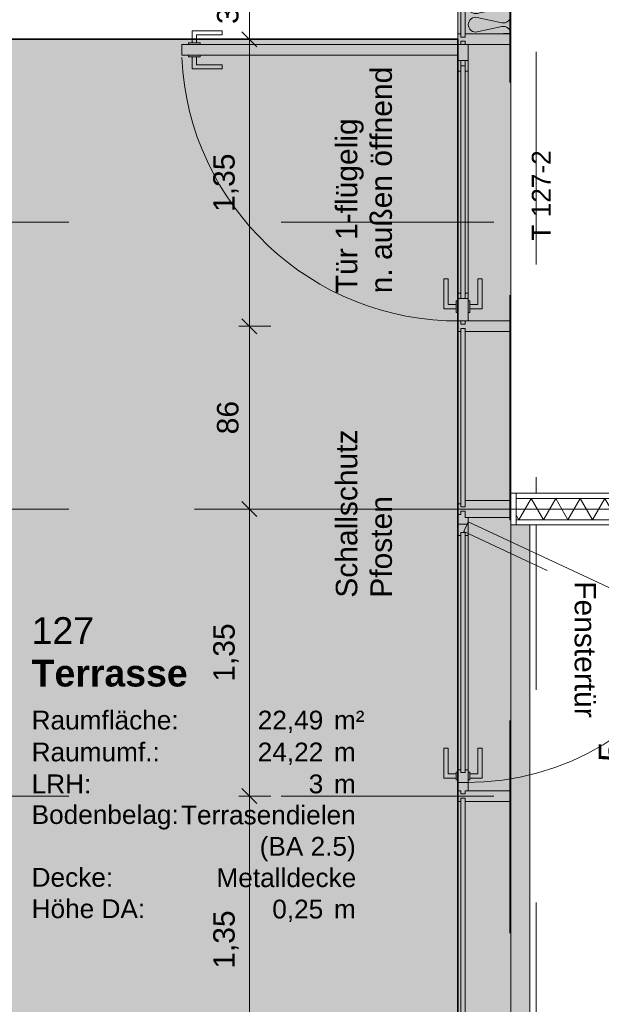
# Model space of a CAD drawing. Header units: metres. Extents: x -167 to 152, y -127 to 99.
# Tile 34 of 225: x -38.88 to -36.14, y -10.43 to -5.8. Entities that reach past the tile are written whole.
import ezdxf

# ---------------------------------------------------------------- set-up
doc = ezdxf.new("R2010")
doc.units = ezdxf.units.M
doc.header["$PDMODE"] = 1
doc.header["$PDSIZE"] = -2
for name, pattern in [('Achsen 01', [5.291531, 3.175, -1.058062, 0.352704, -0.705764]), ('gestrichelt', [2.116531, 1.058062, -1.058469]), ('ISO-07 Punktiert', [0.889, 0.127, -0.762]), ('Raster 01', [2, 1, -1]), ('VW-01 Strichlinie kurz', [2, 1, -1])]:
    doc.linetypes.add(name, pattern=pattern)
doc.layers.get('0').update_dxf_attribs({"lineweight": 25})
for name, color, linetype, lineweight in [('013_Beton und Stahlbetonarbeiten-000 Unterzüge', 7, 'ISO-07 Punktiert', 13), ('030_Sonnenschutzarbeiten-BLENDSCHUTZ', 7, 'Continuous', 5), ('031_Metallbauarbeiten-340 Innentüren _ Elemente', 7, 'Continuous', 9), ('039_Trockenbauarbeiten-340 Gipskarton', 7, 'Continuous', 9), ('_1.35m (3D)', 7, 'Continuous', 9), ('_GRU (2D)', 7, 'Continuous', 9), ('_OG 1 (2D)', 7, 'Continuous', 9), ('_OG 1 - DS (2D)', 7, 'Continuous', 9), ('AV1-Stempel-Raumstempel', 7, 'Continuous', 9), ('Bemaßung-Bemaßung', 7, 'Continuous', 9)]:
    doc.layers.add(name, color=color, linetype=linetype, lineweight=lineweight)
for name, color, linetype, lineweight, true_color in [('014_Fassadenarbeiten-330 mineralische Dämmung', 7, 'Continuous', 9, 0x666666), ('031_Metallbauarbeiten-350 Metalldecke DS', 7, 'Continuous', 35, 0x666666), ('032_Metallarbeiten-Fenster', 7, 'Continuous', 13, 0x444444), ('032_Metallarbeiten-PR_Fassade', 7, 'Continuous', 13, 0x444444), ('039_Trockenbauarbeiten-340 Dämmung', 7, 'Continuous', 9, 0xc0c0c0), ('AV1-Achsen', 1, 'Achsen 01', 18, 0xff0000), ('AV1-Raster', 7, 'Raster 01', 9, 0xa6a6a6)]:
    doc.layers.add(name, color=color, linetype=linetype, lineweight=lineweight, true_color=true_color)
doc.layers.get('0').freeze()
doc.styles.add('Arial', font='arial.ttf')
doc.styles.add('Arial (bold)', font='arialbd.ttf')
doc.dimstyles.new('COE 50', dxfattribs={"dimtxt": 126.090495, "dimasz": 0.001414, "dimexe": 0.001, "dimexo": 0.01, "dimgap": 0.001, "dimtad": 1, "dimdec": 3, "dimtxsty": 'Arial', "dimblk": 'VW_SLASH-4', "dimblk1": 'VW_SLASH-4', "dimblk2": 'VW_SLASH-4', "dimcen": 0, "dimadec": 3, "dimazin": 0, "dimtfac": 0.8, "dimtdec": 3, "dimtix": 1, "dimtmove": 0, "dimatfit": 0, "dimldrblk": 'VW_SLASH-3', "dimfxl": 0.002, "dimfxlon": 1, "dimfrac": 2, "dimtolj": 1, "dimarcsym": 0})

# ---------------------------------------------------------------- blocks, each defined once
blk = doc.blocks.new('Group-2')
at = {"layer": 'AV1-Raster'}
for p, q in [((-37.8, -22.95), (-37.8, 1.35)), ((-36.45, -22.95), (-36.45, 1.35)), ((1.35, -6.75), (-40.5, -6.75)), ((1.35, -8.1), (-40.5, -8.1)), ((1.35, -9.45), (-40.5, -9.45))]:
    blk.add_line(p, q, dxfattribs=at)
blk = doc.blocks.new('1.35m (3D)')
at = {"layer": 'AV1-Raster', "color": 7}
blk.add_blockref('Group-2', (0, 0), dxfattribs=at)
blk = doc.blocks.new('VW_SLASH-4')
at = {"color": 0, "linetype": 'ByBlock', "lineweight": -2, "transparency": 16777216}
blk.add_line((0, 0), (-1, 0), dxfattribs=at)
at = {"color": 0, "linetype": 'Continuous', "lineweight": 15, "transparency": 16777216, "flags": 128}
blk.add_lwpolyline([(0.5, 0.5), (-0.5, -0.5)], dxfattribs=at)
blk = doc.blocks.new('*D20')
at = {"layer": '030_Sonnenschutzarbeiten-BLENDSCHUTZ', "color": 0, "lineweight": -2}
for p, q in [((-35.9917, -8.025), (-35.8417, -8.025)), ((-35.8917, -10.7293), (-35.8917, -8.0957)), ((-35.9917, -10.8), (-35.8417, -10.8))]:
    blk.add_line(p, q, dxfattribs=at)
at = {"layer": 'Defpoints', "color": 0}
for p in [(-36.455, -8.025), (-35.8917, -8.025), (-36.455, -10.8)]:
    blk.add_point(p, dxfattribs=at)
at = {"layer": '030_Sonnenschutzarbeiten-BLENDSCHUTZ', "color": 0, "lineweight": -2, "xscale": 0.070693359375, "yscale": 0.070693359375, "zscale": 0.070693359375}
for p, rotation in [((-35.8917, -8.025), 90), ((-35.8917, -10.8), 270)]:
    blk.add_blockref('VW_SLASH-4', p, dxfattribs=dict(at, rotation=rotation))
at = {"layer": '030_Sonnenschutzarbeiten-BLENDSCHUTZ', "color": 0, "lineweight": 13, "insert": (-36.0384, -9.4125), "char_height": 0.12609, "attachment_point": 5, "rotation": 90, "style": 'Arial'}
blk.add_mtext('\\A1;2,77\\S5^ ;', dxfattribs=at)
blk = doc.blocks.new('VW_SLASH-3')
at = {"color": 0, "linetype": 'ByBlock', "lineweight": -2, "transparency": 16777216}
blk.add_line((0, 0), (-1, 0), dxfattribs=at)
at = {"color": 0, "linetype": 'Continuous', "lineweight": 15, "transparency": 16777216, "flags": 128}
blk.add_lwpolyline([(0.5, 0.5), (-0.5, -0.5)], dxfattribs=at)
blk = doc.blocks.new('Group-199')
at = {"color": 255, "linetype": 'Continuous', "lineweight": 5}
blk.add_wipeout([(-8, 32.375), (-8, 36.57), (-8.1, 36.57), (-8.1, 32.375)], dxfattribs=at).dxf.layer = '039_Trockenbauarbeiten-340 Dämmung'
blk = doc.blocks.new('Group-200')
at = {"layer": '039_Trockenbauarbeiten-340 Dämmung', "transparency": 33554687, "flags": 128}
blk.add_lwpolyline([(-8.1, 32.375), (-8, 32.4327), (-8.1, 32.4905), (-8, 32.5482), (-8.1, 32.6059), (-8, 32.6637), (-8.1, 32.7214), (-8, 32.7791), (-8.1, 32.8369), (-8, 32.8946), (-8.1, 32.9524), (-8, 33.0101), (-8.1, 33.0678), (-8, 33.1256), (-8.1, 33.1833), (-8, 33.241), (-8.1, 33.2988), (-8, 33.3565), (-8.1, 33.4142), (-8, 33.472), (-8.1, 33.5297), (-8, 33.5874), (-8.1, 33.6452), (-8, 33.7029), (-8.1, 33.7606), (-8, 33.8184), (-8.1, 33.8761), (-8, 33.9338), (-8.1, 33.9916), (-8, 34.0493), (-8.1, 34.1071), (-8, 34.1648), (-8.1, 34.2225), (-8, 34.2803), (-8.1, 34.338), (-8, 34.3957), (-8.1, 34.4535), (-8, 34.5112), (-8.1, 34.5689), (-8, 34.6267), (-8.1, 34.6844), (-8, 34.7421), (-8.1, 34.7999), (-8, 34.8576), (-8.1, 34.9153), (-8, 34.9731), (-8.1, 35.0308), (-8, 35.0885), (-8.1, 35.1463), (-8, 35.204), (-8.1, 35.2618), (-8, 35.3195), (-8.1, 35.3772), (-8, 35.435), (-8.1, 35.4927), (-8, 35.5504), (-8.1, 35.6082), (-8, 35.6659), (-8.1, 35.7236), (-8, 35.7814), (-8.1, 35.8391), (-8, 35.8968), (-8.1, 35.9546), (-8, 36.0123), (-8.1, 36.07), (-8, 36.1278), (-8.1, 36.1855), (-8, 36.2432), (-8.1, 36.301), (-8, 36.3587), (-8.1, 36.4165), (-8, 36.4742), (-8.1, 36.5319), (-8.034, 36.57)], dxfattribs=at)
blk = doc.blocks.new('Group-201')
at = {"layer": '039_Trockenbauarbeiten-340 Dämmung'}
blk.add_blockref('Group-199', (0, 0), dxfattribs=at)
at = {"layer": '039_Trockenbauarbeiten-340 Dämmung', "transparency": 33554687}
blk.add_blockref('Group-200', (0, 0), dxfattribs=at)
blk = doc.blocks.new('Parametric Object-20')
at = {"layer": '039_Trockenbauarbeiten-340 Dämmung', "color": 7, "transparency": 33554687}
blk.add_blockref('Group-201', (0, 0), dxfattribs=at)
at = {"layer": '039_Trockenbauarbeiten-340 Dämmung', "color": 0, "flags": 1}
for tag in ['IFC_UUID', 'instanceID', 'prm0_name', 'prm0_type', 'prm0_value', 'prm1_name', 'prm1_type', 'prm1_value', 'prm2_name', 'prm2_type', 'prm2_value', 'prm3_name', 'prm3_type', 'prm3_value', 'prm4_name', 'prm4_type', 'prm4_value', 'prm5_name', 'prm5_type', 'prm5_value', 'prm6_name', 'prm6_type', 'prm6_value']:
    blk.add_attdef(tag, (-36.57, -8.15), '', height=0.00018, dxfattribs=at)
blk = doc.blocks.new('*D597')
at = {"layer": 'Bemaßung-Bemaßung', "color": 0, "linetype": 'Continuous', "lineweight": -2}
for p, q in [((-40.225, -5.89), (-40.375, -5.89)), ((-40.325, -5.9607), (-40.325, -15.6393)), ((-40.225, -15.71), (-40.375, -15.71))]:
    blk.add_line(p, q, dxfattribs=at)
at = {"layer": 'Defpoints', "color": 0}
for p in [(-36.65, -5.89), (-40.325, -15.71), (-36.65, -15.71)]:
    blk.add_point(p, dxfattribs=at)
at = {"layer": 'Bemaßung-Bemaßung', "color": 0, "lineweight": -2, "xscale": 0.070693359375, "yscale": 0.070693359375, "zscale": 0.070693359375}
for p, rotation in [((-40.325, -5.89), 90), ((-40.325, -15.71), 270)]:
    blk.add_blockref('VW_SLASH-4', p, dxfattribs=dict(at, rotation=rotation))
at = {"layer": 'Bemaßung-Bemaßung', "color": 0, "insert": (-40.4508, -10.8), "char_height": 0.12609, "attachment_point": 5, "rotation": 90, "style": 'Arial'}
blk.add_mtext('\\A1;9,82', dxfattribs=at)
blk = doc.blocks.new('*D598')
at = {"layer": 'Bemaßung-Bemaßung', "color": 0, "linetype": 'Continuous', "lineweight": -2}
for p, q in [((-40.325, -5.4543), (-40.325, -5.3836)), ((-40.225, -5.525), (-40.375, -5.525)), ((-40.325, -5.525), (-40.325, -5.89)), ((-40.225, -5.89), (-40.375, -5.89)), ((-40.325, -5.9607), (-40.325, -6.0314))]:
    blk.add_line(p, q, dxfattribs=at)
at = {"layer": 'Defpoints', "color": 0}
for p in [(-36.575, -5.525), (-40.325, -5.89), (-36.65, -5.89)]:
    blk.add_point(p, dxfattribs=at)
at = {"layer": 'Bemaßung-Bemaßung', "color": 0, "lineweight": -2, "xscale": 0.070693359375, "yscale": 0.070693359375, "zscale": 0.070693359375}
for p, rotation in [((-40.325, -5.525), 270), ((-40.325, -5.89), 90)]:
    blk.add_blockref('VW_SLASH-4', p, dxfattribs=dict(at, rotation=rotation))
at = {"layer": 'Bemaßung-Bemaßung', "color": 0, "insert": (-40.4604, -5.7075), "char_height": 0.12609, "attachment_point": 5, "rotation": 90, "style": 'Arial'}
blk.add_mtext('\\A1;36\\S5^ ;', dxfattribs=at)
blk = doc.blocks.new('Group-370')
at = {"layer": '032_Metallarbeiten-PR_Fassade', "linetype": 'Continuous', "lineweight": 0}
for points in [[(-36.82, -5.915), (-36.77, -5.915), (-36.77, -6.04), (-36.785, -6.04), (-36.785, -6.015), (-36.805, -6.015), (-36.805, -6.04), (-36.82, -6.04)], [(-36.82, -7.215), (-36.77, -7.215), (-36.77, -7.085), (-36.785, -7.085), (-36.785, -7.11), (-36.805, -7.11), (-36.805, -7.085), (-36.82, -7.085)]]:
    blk.add_hatch(color=253, dxfattribs=at).paths.add_polyline_path(points)
at = {"layer": '032_Metallarbeiten-PR_Fassade', "flags": 128}
for points in [[(-38.0687, -5.9075), (-38.0487, -5.9075), (-38.0487, -5.87), (-37.9287, -5.87), (-37.9287, -5.85), (-38.0687, -5.85)], [(-36.82, -5.915), (-36.82, -5.965), (-38.1185, -5.965), (-38.1185, -5.915)], [(-38.0312, -5.9075), (-38.0312, -5.915), (-38.0862, -5.915), (-38.0862, -5.9075)], [(-38.0312, -5.965), (-38.0312, -5.9725), (-38.0862, -5.9725), (-38.0862, -5.965)], [(-38.0687, -5.9725), (-38.0487, -5.9725), (-38.0487, -6.01), (-37.9287, -6.01), (-37.9287, -6.03), (-38.0687, -6.03)]]:
    blk.add_lwpolyline(points, close=True, dxfattribs=at)
at = {"layer": '032_Metallarbeiten-PR_Fassade', "color": 251, "flags": 128}
for points in [[(-36.82, -5.915), (-36.77, -5.915), (-36.77, -6.04), (-36.785, -6.04), (-36.785, -6.015), (-36.805, -6.015), (-36.805, -6.04), (-36.82, -6.04)], [(-36.77, -5.99), (-36.77, -7.11), (-36.82, -7.11), (-36.82, -5.99)], [(-36.805, -5.99), (-36.785, -5.99), (-36.785, -7.11), (-36.805, -7.11)], [(-36.8275, -7.1575), (-36.8275, -7.1375), (-36.865, -7.1375), (-36.865, -7.0175), (-36.885, -7.0175), (-36.885, -7.1575)], [(-36.7625, -7.1575), (-36.7625, -7.1375), (-36.725, -7.1375), (-36.725, -7.0175), (-36.705, -7.0175), (-36.705, -7.1575)], [(-36.82, -7.215), (-36.77, -7.215), (-36.77, -7.085), (-36.785, -7.085), (-36.785, -7.11), (-36.805, -7.11), (-36.805, -7.085), (-36.82, -7.085)], [(-36.82, -7.12), (-36.82, -7.175), (-36.8275, -7.175), (-36.8275, -7.12)], [(-36.7625, -7.12), (-36.7625, -7.175), (-36.77, -7.175), (-36.77, -7.12)]]:
    blk.add_lwpolyline(points, close=True, dxfattribs=at)
at = {"layer": '032_Metallarbeiten-PR_Fassade'}
blk.add_arc((-36.82, -5.915), 1.3, 182.7071, 270.5472, dxfattribs=at)
blk = doc.blocks.new('Group-371')
at = {"layer": '032_Metallarbeiten-PR_Fassade', "linetype": 'Continuous', "lineweight": 0}
for points in [[(-36.82, -8.125), (-36.82, -8.2244), (-36.805, -8.2244), (-36.805, -8.2105), (-36.785, -8.2105), (-36.785, -8.2244), (-36.77, -8.2244), (-36.77, -8.1398), (-36.785, -8.1398), (-36.785, -8.1107), (-36.805, -8.1107), (-36.805, -8.125)], [(-36.82, -9.425), (-36.82, -9.3261), (-36.805, -9.3261), (-36.805, -9.34), (-36.785, -9.34), (-36.785, -9.3261), (-36.77, -9.3261), (-36.77, -9.425), (-36.785, -9.425), (-36.785, -9.44), (-36.805, -9.44), (-36.805, -9.425)]]:
    blk.add_hatch(color=253, dxfattribs=at).paths.add_polyline_path(points)
at = {"layer": '032_Metallarbeiten-PR_Fassade', "color": 251, "flags": 128}
for points in [[(-36.82, -8.125), (-36.82, -8.2244), (-36.805, -8.2244), (-36.805, -8.2105), (-36.785, -8.2105), (-36.785, -8.2244), (-36.77, -8.2244), (-36.77, -8.1398), (-36.785, -8.1398), (-36.785, -8.1107), (-36.805, -8.1107), (-36.805, -8.125)], [(-36.82, -8.1708), (-36.77, -8.1708), (-36.77, -9.3857), (-36.82, -9.3857)], [(-36.785, -9.34), (-36.805, -9.34), (-36.805, -8.2105), (-36.785, -8.2105)], [(-36.8275, -9.3655), (-36.8275, -9.3455), (-36.865, -9.3455), (-36.865, -9.2255), (-36.885, -9.2255), (-36.885, -9.3655)], [(-36.7625, -9.3655), (-36.7625, -9.3455), (-36.725, -9.3455), (-36.725, -9.2255), (-36.705, -9.2255), (-36.705, -9.3655)], [(-36.8275, -9.338), (-36.82, -9.338), (-36.82, -9.373), (-36.8275, -9.373)], [(-36.82, -9.425), (-36.82, -9.3261), (-36.805, -9.3261), (-36.805, -9.34), (-36.785, -9.34), (-36.785, -9.3261), (-36.77, -9.3261), (-36.77, -9.425), (-36.785, -9.425), (-36.785, -9.44), (-36.805, -9.44), (-36.805, -9.425)], [(-36.77, -9.338), (-36.7625, -9.338), (-36.7625, -9.373), (-36.77, -9.373)]]:
    blk.add_lwpolyline(points, close=True, dxfattribs=at)
at = {"layer": '032_Metallarbeiten-PR_Fassade', "color": 251, "linetype": 'gestrichelt', "flags": 128}
blk.add_lwpolyline([(-36.7911, -8.2061), (-36.77, -8.1607), (-35.6595, -8.6778), (-35.6806, -8.7231)], close=True, dxfattribs=at)
at = {"layer": '032_Metallarbeiten-PR_Fassade', "color": 251, "linetype": 'gestrichelt'}
blk.add_arc((-36.77, -8.1607), 1.225, 269.4528, 332.9442, dxfattribs=at)
blk = doc.blocks.new('*D963')
at = {"layer": '032_Metallarbeiten-PR_Fassade', "color": 0, "lineweight": -2}
for p, q in [((-37.7, -5.5904), (-37.85, -5.5904)), ((-37.8, -5.8193), (-37.8, -5.6611)), ((-37.7, -5.89), (-37.85, -5.89))]:
    blk.add_line(p, q, dxfattribs=at)
at = {"layer": 'Defpoints', "color": 0}
for p in [(-37.8, -5.5904), (-36.82, -5.5904), (-36.82, -5.89)]:
    blk.add_point(p, dxfattribs=at)
at = {"layer": '032_Metallarbeiten-PR_Fassade', "color": 0, "lineweight": -2, "xscale": 0.070693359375, "yscale": 0.070693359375, "zscale": 0.070693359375}
for p, rotation in [((-37.8, -5.5904), 90), ((-37.8, -5.89), 270)]:
    blk.add_blockref('VW_SLASH-4', p, dxfattribs=dict(at, rotation=rotation))
at = {"layer": '032_Metallarbeiten-PR_Fassade', "color": 0, "insert": (-37.9015, -5.7402), "char_height": 0.10087, "attachment_point": 5, "rotation": 90, "style": 'Arial'}
blk.add_mtext('\\A1;30', dxfattribs=at)
blk = doc.blocks.new('*D964')
at = {"layer": '032_Metallarbeiten-PR_Fassade', "color": 0, "lineweight": -2}
for p, q in [((-37.7, -5.89), (-37.85, -5.89)), ((-37.8, -7.1693), (-37.8, -5.9607)), ((-37.7, -7.24), (-37.85, -7.24))]:
    blk.add_line(p, q, dxfattribs=at)
at = {"layer": 'Defpoints', "color": 0}
for p in [(-37.8, -5.89), (-36.82, -5.89), (-36.82, -7.24)]:
    blk.add_point(p, dxfattribs=at)
at = {"layer": '032_Metallarbeiten-PR_Fassade', "color": 0, "lineweight": -2, "xscale": 0.070693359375, "yscale": 0.070693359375, "zscale": 0.070693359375}
for p, rotation in [((-37.8, -5.89), 90), ((-37.8, -7.24), 270)]:
    blk.add_blockref('VW_SLASH-4', p, dxfattribs=dict(at, rotation=rotation))
at = {"layer": '032_Metallarbeiten-PR_Fassade', "color": 0, "insert": (-37.9106, -6.565), "char_height": 0.10087, "attachment_point": 5, "rotation": 90, "style": 'Arial'}
blk.add_mtext('\\A1;1,35', dxfattribs=at)
blk = doc.blocks.new('*D965')
at = {"layer": '032_Metallarbeiten-PR_Fassade', "color": 0, "lineweight": -2}
for p, q in [((-37.7, -7.24), (-37.85, -7.24)), ((-37.8, -8.0293), (-37.8, -7.3107)), ((-37.7, -8.1), (-37.85, -8.1))]:
    blk.add_line(p, q, dxfattribs=at)
at = {"layer": 'Defpoints', "color": 0}
for p in [(-37.8, -7.24), (-36.82, -7.24), (-36.82, -8.1)]:
    blk.add_point(p, dxfattribs=at)
at = {"layer": '032_Metallarbeiten-PR_Fassade', "color": 0, "lineweight": -2, "xscale": 0.070693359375, "yscale": 0.070693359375, "zscale": 0.070693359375}
for p, rotation in [((-37.8, -7.24), 90), ((-37.8, -8.1), 270)]:
    blk.add_blockref('VW_SLASH-4', p, dxfattribs=dict(at, rotation=rotation))
at = {"layer": '032_Metallarbeiten-PR_Fassade', "color": 0, "insert": (-37.9015, -7.67), "char_height": 0.10087, "attachment_point": 5, "rotation": 90, "style": 'Arial'}
blk.add_mtext('\\A1;86', dxfattribs=at)
blk = doc.blocks.new('*D966')
at = {"layer": '032_Metallarbeiten-PR_Fassade', "color": 0, "lineweight": -2}
for p, q in [((-37.7, -8.1), (-37.85, -8.1)), ((-37.8, -9.3793), (-37.8, -8.1707)), ((-37.7, -9.45), (-37.85, -9.45))]:
    blk.add_line(p, q, dxfattribs=at)
at = {"layer": 'Defpoints', "color": 0}
for p in [(-37.8, -8.1), (-36.82, -8.1), (-36.82, -9.45)]:
    blk.add_point(p, dxfattribs=at)
at = {"layer": '032_Metallarbeiten-PR_Fassade', "color": 0, "lineweight": -2, "xscale": 0.070693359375, "yscale": 0.070693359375, "zscale": 0.070693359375}
for p, rotation in [((-37.8, -8.1), 90), ((-37.8, -9.45), 270)]:
    blk.add_blockref('VW_SLASH-4', p, dxfattribs=dict(at, rotation=rotation))
at = {"layer": '032_Metallarbeiten-PR_Fassade', "color": 0, "insert": (-37.9106, -8.775), "char_height": 0.10087, "attachment_point": 5, "rotation": 90, "style": 'Arial'}
blk.add_mtext('\\A1;1,35', dxfattribs=at)
blk = doc.blocks.new('*D967')
at = {"layer": '032_Metallarbeiten-PR_Fassade', "color": 0, "lineweight": -2}
for p, q in [((-37.7, -9.45), (-37.85, -9.45)), ((-37.8, -10.7293), (-37.8, -9.5207)), ((-37.7, -10.8), (-37.85, -10.8))]:
    blk.add_line(p, q, dxfattribs=at)
at = {"layer": 'Defpoints', "color": 0}
for p in [(-37.8, -9.45), (-36.82, -9.45), (-36.82, -10.8)]:
    blk.add_point(p, dxfattribs=at)
at = {"layer": '032_Metallarbeiten-PR_Fassade', "color": 0, "lineweight": -2, "xscale": 0.070693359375, "yscale": 0.070693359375, "zscale": 0.070693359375}
for p, rotation in [((-37.8, -9.45), 90), ((-37.8, -10.8), 270)]:
    blk.add_blockref('VW_SLASH-4', p, dxfattribs=dict(at, rotation=rotation))
at = {"layer": '032_Metallarbeiten-PR_Fassade', "color": 0, "insert": (-37.9106, -10.125), "char_height": 0.10087, "attachment_point": 5, "rotation": 90, "style": 'Arial'}
blk.add_mtext('\\A1;1,35', dxfattribs=at)
blk = doc.blocks.new('Group-674')
at = {"layer": 'AV1-Stempel-Raumstempel'}
for s, insert, char_height, attachment_point, line_spacing_factor, style in [('127', (-38.825, -8.6087), 0.12609, 1, 0.969122, 'Arial'), ('Terrasse', (-38.825, -8.8087), 0.12609, 1, 0.969122, 'Arial (bold)'), ('m²', (-37.4025, -9.0486), 0.08826, 1, 0.967919, 'Arial'), ('Raumfläche:', (-38.825, -9.0486), 0.088263, 1, 0.967919, 'Arial'), ('22,49', (-37.4525, -9.0486), 0.08826, 3, 0.967919, 'Arial'), ('Raumumf.:', (-38.825, -9.1986), 0.08826, 1, 0.967919, 'Arial'), ('24,22', (-37.4525, -9.1986), 0.08826, 3, 0.967919, 'Arial'), ('m', (-37.4025, -9.1986), 0.0883, 1, 0.967919, 'Arial'), ('LRH:', (-38.825, -9.3486), 0.08826, 1, 0.967919, 'Arial'), ('3', (-37.4525, -9.3486), 0.0883, 3, 0.967919, 'Arial'), ('m', (-37.4025, -9.3486), 0.0883, 1, 0.967919, 'Arial'), ('Bodenbelag:', (-38.825, -9.493), 0.088263, 1, 0.967919, 'Arial'), ('Terrasendielen', (-37.2997, -9.4949), 0.088263, 3, 0.967919, 'Arial'), ('(BA 2.5)', (-37.2997, -9.6424), 0.08826, 3, 0.967919, 'Arial'), ('Decke:', (-38.825, -9.7881), 0.08826, 1, 0.967919, 'Arial'), ('Metalldecke', (-37.2972, -9.79), 0.088263, 3, 0.967919, 'Arial'), ('Höhe DA:', (-38.825, -9.9357), 0.08826, 1, 0.967919, 'Arial'), ('0,25', (-37.4525, -9.9375), 0.08826, 3, 0.967919, 'Arial'), ('m', (-37.4025, -9.9375), 0.0883, 1, 0.967919, 'Arial')]:
    blk.add_mtext(s, dxfattribs=dict(at, insert=insert, char_height=char_height, attachment_point=attachment_point, line_spacing_factor=line_spacing_factor, style=style))
at = {"layer": 'AV1-Stempel-Raumstempel', "color": 0, "flags": 1}
for tag in ['Raumfläche', 'Raumumfang', 'Bodenbelag', 'Bodendetail', 'Decke', 'Höhe_DA', 'Raumnummer', 'Raumname', 'LRH']:
    blk.add_attdef(tag, (-39.025, -10.0559), '', height=0.00018, dxfattribs=at)
blk = doc.blocks.new('Batt Insulation')
at = {"layer": '014_Fassadenarbeiten-330 mineralische Dämmung', "transparency": 33554687, "flags": 128}
blk.add_lwpolyline([(0, 0, 0.478313), (0.0342, 0.0424), (0.0092, 0.1576, -0.478313), (0.0434, 0.2, -0.478313), (0.0776, 0.1576), (0.0526, 0.0424, 0.478313), (0.0868, 0, 0.478313), (0.1211, 0.0424), (0.0961, 0.1576, -0.478313), (0.1303, 0.2, -0.478313), (0.1645, 0.1576), (0.1395, 0.0424, 0.478313), (0.1737, 0, 0.478313), (0.2079, 0.0424), (0.1829, 0.1576, -0.478313), (0.2171, 0.2, -0.478313), (0.2513, 0.1576), (0.2263, 0.0424, 0.478313), (0.2605, 0)], format="xyb", dxfattribs=at)
blk = doc.blocks.new('Group-757')
at = {"layer": 'AV1-Achsen'}
blk.add_line((-43.35, -8.1), (4.2, -8.1), dxfattribs=at)
blk = doc.blocks.new('GRU (2D)')
at = {"layer": 'AV1-Achsen', "color": 7}
blk.add_blockref('Group-757', (0, 0), dxfattribs=at)
blk = doc.blocks.new('OG 1 - DS (2D)')
at = {"layer": '030_Sonnenschutzarbeiten-BLENDSCHUTZ', "linetype": 'Continuous', "lineweight": 0, "transparency": 33554610}
blk.add_hatch(color=6, dxfattribs=at).paths.add_polyline_path([(-36.57, -10.8), (-36.48, -10.8), (-36.48, -8.175), (-36.57, -8.175)])
at = {"layer": '031_Metallbauarbeiten-350 Metalldecke DS', "linetype": 'Continuous', "lineweight": 0, "transparency": 33554508}
blk.add_hatch(color=254, dxfattribs=at).paths.add_polyline_path([(-39.025, -7.975), (-39.025, -8.225), (-39.275, -8.225), (-39.275, -10.675), (-39.025, -10.675), (-39.025, -10.925), (-39.275, -10.925), (-39.275, -13.375), (-39.025, -13.375), (-39.025, -13.625), (-39.275, -13.625), (-39.275, -15.71), (-36.82, -15.71), (-36.82, -5.89), (-39.275, -5.89), (-39.275, -7.975)])
at = {"layer": '030_Sonnenschutzarbeiten-BLENDSCHUTZ', "color": 6, "lineweight": 13, "flags": 128}
blk.add_lwpolyline([(-36.57, -10.8), (-36.48, -10.8), (-36.48, -8.175), (-36.57, -8.175)], close=True, dxfattribs=at)
at = {"layer": '031_Metallbauarbeiten-350 Metalldecke DS', "flags": 128}
blk.add_lwpolyline([(-39.025, -7.975), (-39.025, -8.225), (-39.275, -8.225), (-39.275, -10.675), (-39.025, -10.675), (-39.025, -10.925), (-39.275, -10.925), (-39.275, -13.375), (-39.025, -13.375), (-39.025, -13.625), (-39.275, -13.625), (-39.275, -15.71), (-36.82, -15.71), (-36.82, -5.89), (-39.275, -5.89), (-39.275, -7.975)], close=True, dxfattribs=at)
at = {"layer": '030_Sonnenschutzarbeiten-BLENDSCHUTZ', "color": 7, "lineweight": 13}
dim = blk.add_linear_dim(base=(-35.8917, -8.025), p1=(-36.455, -10.8), p2=(-36.455, -8.025), angle=270, text='2,77\\S5^ ;', dimstyle='COE 50', override={"dimtxt": 0.12609, "dimasz": 0.070693, "dimexe": 0.05, "dimgap": 0.05, "dimpost": '<>', "dimtxsty": 'Arial', "dimtmove": 2, "dimfxl": 0.1}, dxfattribs=at)
dim.commit()
dim.dimension.update_dxf_attribs({"geometry": '*D20', "text_midpoint": (-36.0384, -9.4125)})
blk = doc.blocks.new('Group-374')
at = {"layer": '032_Metallarbeiten-PR_Fassade', "linetype": 'Continuous', "lineweight": 0}
for color, points in [(7, [(-36.57, -16.0346), (-36.82, -16.0346), (-36.82, -5.5654), (-36.57, -5.5654)]), (251, [(-36.602, -5.6169), (-36.5715, -5.6169), (-36.5715, -5.8635), (-36.6048, -5.8635), (-36.6048, -5.865), (-36.57, -5.865), (-36.57, -5.6154), (-36.602, -5.6154)]), (253, [(-36.785, -5.9), (-36.785, -5.915), (-36.57, -5.915), (-36.57, -5.865), (-36.785, -5.865), (-36.785, -5.88), (-36.805, -5.88), (-36.805, -5.865), (-36.82, -5.865), (-36.82, -5.915), (-36.805, -5.915), (-36.805, -5.9)]), (253, [(-36.82, -7.215), (-36.82, -7.265), (-36.805, -7.265), (-36.805, -7.25), (-36.785, -7.25), (-36.785, -7.265), (-36.57, -7.265), (-36.57, -7.215), (-36.785, -7.215), (-36.785, -7.23), (-36.805, -7.23), (-36.805, -7.215)]), (250, [(-36.82, -8.075), (-36.82, -8.125), (-36.805, -8.125), (-36.805, -8.1105), (-36.785, -8.1105), (-36.785, -8.14), (-36.57, -8.14), (-36.57, -8.06), (-36.785, -8.06), (-36.785, -8.089), (-36.805, -8.089), (-36.805, -8.075)]), (253, [(-36.82, -9.425), (-36.82, -9.475), (-36.805, -9.475), (-36.805, -9.46), (-36.785, -9.46), (-36.785, -9.475), (-36.57, -9.475), (-36.57, -9.425), (-36.785, -9.425), (-36.785, -9.44), (-36.805, -9.44), (-36.805, -9.425)])]:
    blk.add_hatch(color=color, dxfattribs=at).paths.add_polyline_path(points)
at = {"layer": '032_Metallarbeiten-PR_Fassade', "linetype": 'Continuous', "lineweight": 0, "transparency": 33554564}
blk.add_hatch(color=255, dxfattribs=at).paths.add_polyline_path([(-36.805, -5.6004), (-36.785, -5.6004), (-36.785, -5.88), (-36.805, -5.88)])
at = {"layer": '032_Metallarbeiten-PR_Fassade', "color": 251, "flags": 128}
for points in [[(-36.57, -16.0346), (-36.82, -16.0346), (-36.82, -5.5654), (-36.57, -5.5654)], [(-36.805, -5.6004), (-36.785, -5.6004), (-36.785, -5.88), (-36.805, -5.88)], [(-36.785, -5.9), (-36.785, -5.915), (-36.57, -5.915), (-36.57, -5.865), (-36.785, -5.865), (-36.785, -5.88), (-36.805, -5.88), (-36.805, -5.865), (-36.82, -5.865), (-36.82, -5.915), (-36.805, -5.915), (-36.805, -5.9)], [(-36.82, -7.215), (-36.82, -7.265), (-36.805, -7.265), (-36.805, -7.25), (-36.785, -7.25), (-36.785, -7.265), (-36.57, -7.265), (-36.57, -7.215), (-36.785, -7.215), (-36.785, -7.23), (-36.805, -7.23), (-36.805, -7.215)], [(-36.805, -8.089), (-36.805, -7.25), (-36.785, -7.25), (-36.785, -8.089)], [(-36.82, -8.075), (-36.82, -8.125), (-36.805, -8.125), (-36.805, -8.1105), (-36.785, -8.1105), (-36.785, -8.14), (-36.57, -8.14), (-36.57, -8.06), (-36.785, -8.06), (-36.785, -8.089), (-36.805, -8.089), (-36.805, -8.075)], [(-36.82, -9.425), (-36.82, -9.475), (-36.805, -9.475), (-36.805, -9.46), (-36.785, -9.46), (-36.785, -9.475), (-36.57, -9.475), (-36.57, -9.425), (-36.785, -9.425), (-36.785, -9.44), (-36.805, -9.44), (-36.805, -9.425)], [(-36.805, -10.79), (-36.805, -9.46), (-36.785, -9.46), (-36.785, -10.79)]]:
    blk.add_lwpolyline(points, close=True, dxfattribs=at)
at = {"layer": '032_Metallarbeiten-PR_Fassade', "flags": 128}
blk.add_lwpolyline([(-36.602, -5.6169), (-36.5715, -5.6169), (-36.5715, -5.8635), (-36.6048, -5.8635), (-36.6048, -5.865), (-36.57, -5.865), (-36.57, -5.6154), (-36.602, -5.6154)], close=True, dxfattribs=at)
at = {"layer": '032_Metallarbeiten-PR_Fassade'}
for name in ['Group-370', 'Group-371']:
    blk.add_blockref(name, (0, 0), dxfattribs=at)
at = {"layer": '032_Metallarbeiten-Fenster', "color": 5, "attachment_point": 1, "line_spacing_factor": 0.969122, "style": 'Arial'}
for s, insert, char_height, rotation in [('Tür 1-flügelig\\Pn. außen öffnend', (-37.3934, -7.0849), 0.100872, 90), ('Fenstertür', (-36.1685, -8.4396), 0.10087, 270)]:
    blk.add_mtext(s, dxfattribs=dict(at, insert=insert, char_height=char_height, rotation=rotation))
at = {"layer": '032_Metallarbeiten-Fenster', "color": 250, "insert": (-37.3934, -8.5171), "char_height": 0.100872, "attachment_point": 1, "rotation": 90, "line_spacing_factor": 0.969122, "style": 'Arial'}
blk.add_mtext('Schallschutz \\PPfosten', dxfattribs=at)
at = {"layer": '032_Metallarbeiten-PR_Fassade', "color": 150}
for base, p1, p2, text, picture, middle in [((-37.8, -5.5904), (-36.82, -5.89), (-36.82, -5.5904), '30', '*D963', (-37.9015, -5.7402)), ((-37.8, -5.89), (-36.82, -7.24), (-36.82, -5.89), '1,35', '*D964', (-37.9106, -6.565)), ((-37.8, -7.24), (-36.82, -8.1), (-36.82, -7.24), '86', '*D965', (-37.9015, -7.67)), ((-37.8, -8.1), (-36.82, -9.45), (-36.82, -8.1), '1,35', '*D966', (-37.9106, -8.775)), ((-37.8, -9.45), (-36.82, -10.8), (-36.82, -9.45), '1,35', '*D967', (-37.9106, -10.125))]:
    dim = blk.add_linear_dim(base=base, p1=p1, p2=p2, angle=270, text=text, dimstyle='COE 50', override={"dimtxt": 0.100872, "dimasz": 0.070693, "dimexe": 0.05, "dimgap": 0.05, "dimpost": '<>', "dimtxsty": 'Arial', "dimtmove": 2, "dimfxl": 0.1}, dxfattribs=at)
    dim.commit()
    dim.dimension.update_dxf_attribs({"geometry": picture, "text_midpoint": middle})
blk = doc.blocks.new('OG 1 (2D)')
at = {"layer": '014_Fassadenarbeiten-330 mineralische Dämmung', "xscale": -1, "rotation": 90.00052514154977}
blk.add_blockref('Batt Insulation', (-36.57, -5.6045), dxfattribs=at)
at = {"layer": 'AV1-Stempel-Raumstempel'}
blk.add_blockref('Group-674', (0, 0), dxfattribs=at)
at = {"layer": '031_Metallbauarbeiten-340 Innentüren _ Elemente', "insert": (-36.3829, -6.625), "char_height": 0.08826, "attachment_point": 8, "rotation": 90, "line_spacing_factor": 0.965511, "style": 'Arial'}
blk.add_mtext('T 127-2', dxfattribs=at)
at = {"layer": 'Bemaßung-Bemaßung', "linetype": 'Continuous'}
for base, p1, p2, text, picture, middle in [((-40.325, -5.89), (-36.575, -5.525), (-36.65, -5.89), '36\\S5^ ;', '*D598', (-40.4604, -5.7075)), ((-40.325, -15.71), (-36.65, -5.89), (-36.65, -15.71), '9,82', '*D597', (-40.4508, -10.8))]:
    dim = blk.add_linear_dim(base=base, p1=p1, p2=p2, angle=270, text=text, dimstyle='COE 50', override={"dimtxt": 0.12609, "dimasz": 0.070693, "dimexe": 0.05, "dimgap": 0.05, "dimpost": '<>', "dimtxsty": 'Arial', "dimtmove": 2, "dimfxl": 0.1}, dxfattribs=at)
    dim.commit()
    dim.dimension.update_dxf_attribs({"geometry": picture, "text_midpoint": middle})
at = {"color": 255}
blk.add_wipeout([(-36.575, -8.15), (-32.375, -8.15), (-32.375, -8.05), (-36.575, -8.05)], dxfattribs=at).dxf.layer = '039_Trockenbauarbeiten-340 Dämmung'
at = {"layer": '039_Trockenbauarbeiten-340 Dämmung', "flags": 128}
blk.add_lwpolyline([(-36.575, -8.15), (-32.375, -8.15), (-32.375, -8.05), (-36.575, -8.05)], close=True, dxfattribs=at)
at = {"layer": '039_Trockenbauarbeiten-340 Dämmung', "rotation": 90}
blk.add_blockref('Parametric Object-20', (0, -0.05), dxfattribs=at)
at = {"color": 255}
for points in [[(-36.545, -8.025), (-32.375, -8.025), (-32.375, -8.05), (-36.545, -8.05)], [(-36.545, -8.15), (-33.8891, -8.15), (-33.8891, -8.175), (-36.545, -8.175)]]:
    blk.add_wipeout(points, dxfattribs=at).dxf.layer = '039_Trockenbauarbeiten-340 Gipskarton'
at = {"layer": '039_Trockenbauarbeiten-340 Gipskarton', "flags": 128}
for points in [[(-36.545, -8.025), (-32.375, -8.025), (-32.375, -8.05), (-36.545, -8.05)], [(-36.545, -8.15), (-33.8891, -8.15), (-33.8891, -8.175), (-36.545, -8.175)]]:
    blk.add_lwpolyline(points, close=True, dxfattribs=at)
at = {"color": 255}
blk.add_wipeout([(-36.57, -8.175), (-36.57, -8.025), (-36.545, -8.025), (-36.545, -8.175)], dxfattribs=at).dxf.layer = '039_Trockenbauarbeiten-340 Gipskarton'
at = {"layer": '013_Beton und Stahlbetonarbeiten-000 Unterzüge', "linetype": 'VW-01 Strichlinie kurz'}
blk.add_line((-36.575, -16.0943), (-36.575, -5.525), dxfattribs=at)
at = {"layer": '039_Trockenbauarbeiten-340 Gipskarton', "flags": 128}
blk.add_lwpolyline([(-36.57, -8.175), (-36.57, -8.025), (-36.545, -8.025), (-36.545, -8.175)], close=True, dxfattribs=at)
at = {"layer": '032_Metallarbeiten-PR_Fassade', "color": 251}
blk.add_blockref('Group-374', (0, 0), dxfattribs=at)

msp = doc.modelspace()

# ---------------------------------------------------------------- block references
at = {"layer": '_1.35m (3D)'}
msp.add_blockref('1.35m (3D)', (0, 0), dxfattribs=at)

# ---------------------------------------------------------------- next in the draw order: block references
at = {"layer": '_OG 1 - DS (2D)'}
msp.add_blockref('OG 1 - DS (2D)', (0, 0), dxfattribs=at)

# ---------------------------------------------------------------- next in the draw order: block references
at = {"layer": '_OG 1 (2D)'}
msp.add_blockref('OG 1 (2D)', (0, 0), dxfattribs=at)

# ---------------------------------------------------------------- next in the draw order: block references
at = {"layer": '_GRU (2D)'}
msp.add_blockref('GRU (2D)', (0, 0), dxfattribs=at)

doc.saveas('drawing.dxf')
